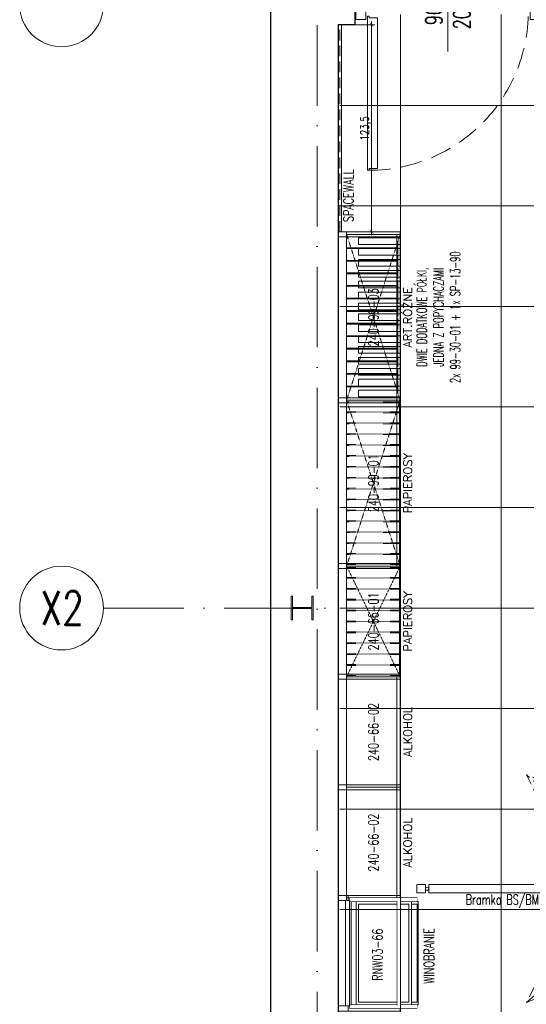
# Model space of a CAD drawing. Header units: millimetres. Extents: x -2074 to 12588, y -3630 to 101167.
# Tile 17 of 256: x 1792 to 2094, y -2240 to -1652. Entities that reach past the tile are written whole.
import ezdxf
from ezdxf.enums import TextEntityAlignment as Align

# ---------------------------------------------------------------- set-up
doc = ezdxf.new("R2010")
doc.units = ezdxf.units.MM
doc.set_wipeout_variables(frame=1)
for name, pattern in [('ACAD_ISO10W100', [18, 12, -3, 0, -3]), ('CONTINOUS', [0]), ('DASHED', [19.05, 12.7, -6.35])]:
    doc.linetypes.add(name, pattern=pattern)
for name, color, linetype, lineweight in [('SelinAr_BUD_drzwi okna', 7, 'Continuous', 18), ('SelinAr_BUD_drzwi okna znaczniki', 7, 'Continuous', 18), ('SelinAr_BUD_osie', 8, 'ACAD_ISO10W100', 18), ('SelinAr_BUD_posadzka', 7, 'Continuous', 20), ('SelinAr_BUD_ściany', 7, 'Continuous', 25), ('SelinAr_K_stal', 7, 'Continuous', 20), ('SelinAr_WYP_meble', 8, 'Continuous', 18)]:
    doc.layers.add(name, color=color, linetype=linetype, lineweight=lineweight)
doc.styles.add('Arch-Dim', font='romans.shx', dxfattribs={"width": 0.75})
doc.styles.add('JACEK_07', font='SIMPLEX.SHX', dxfattribs={"width": 0.7})
doc.styles.add('RomanS', font='romans.shx')
doc.dimstyles.new('wymiary 10', dxfattribs={"dimscale": 2, "dimtxt": 2.5, "dimasz": 1, "dimexe": 1, "dimexo": 2.5, "dimgap": 0.25, "dimtad": 1, "dimdec": 1, "dimzin": 9, "dimtxsty": 'Arch-Dim', "dimblk": 'ARCHTICK', "dimcen": 1, "dimdle": 1, "dimclrd": 256, "dimclre": 256, "dimclrt": 256, "dimadec": 0, "dimazin": 0, "dimtfac": 1, "dimtdec": 1, "dimtofl": 0, "dimtmove": 1, "dimatfit": 3, "dimldrblk": 'NONE', "dimfxl": 0, "dimtolj": 1, "dimtzin": 0, "dimarcsym": 0})

# ---------------------------------------------------------------- blocks, each defined once
blk = doc.blocks.new('*U387')
at = {"ltscale": 4}
blk.add_line((0, 50), (0, -1730), dxfattribs=at)
blk = doc.blocks.new('*U321')
for p, q in [((0.5, 3), (0.5, -3)), ((7.5, 3), (0.5, 3)), ((6.5, -3), (6.5, 2)), ((6.5, 2), (7.5, 2)), ((7.5, 2), (7.5, 3)), ((103.5, 2), (103.5, 3)), ((103.5, 3), (110.5, 3)), ((103.5, 2), (104.5, 2)), ((104.5, 2), (104.5, -3)), ((110.5, 3), (110.5, -3)), ((0.5, -3), (6.5, -3)), ((7.5, -93), (7.5, -1)), ((7.5, -1), (8.5, -1)), ((8.5, -1), (8.5, -2)), ((8.5, -2), (13.5, -2)), ((13.5, -2), (13.5, -92)), ((110.5, -3), (104.5, -3)), ((7.5, -93), (8.5, -93)), ((8.5, -93), (8.5, -92)), ((8.5, -92), (13.5, -92))]:
    blk.add_line(p, q)
at = {"linetype": 'DASHED'}
blk.add_arc((8.5, 2), 95, 270, 360, dxfattribs=at)
for p in [(0, 3), (0, 0), (111, 3), (111, 0), (0, -3), (111, -3)]:
    blk.add_point(p)
at = {"layer": 'SelinAr_BUD_drzwi okna znaczniki'}
blk.add_line((55.5, -22.01), (55.5, 22.01), dxfattribs=at)
at = {"layer": 'SelinAr_BUD_drzwi okna znaczniki', "style": 'JACEK_07', "width": 0.7}
for s, p in [('200', (68.75, -8.88)), ('90', (52.09, -6.33))]:
    blk.add_text(s, height=10, rotation=90, dxfattribs=at).set_placement(p)
blk = doc.blocks.new('*U329')
at = {"color": 253, "linetype": 'DASHED', "ltscale": 0.5}
for points in [[(74.83, 61.49), (65.42, 65.5), (69.92, 56.31)], [(69.92, -61.31), (65.42, -70.5), (74.83, -66.49)]]:
    blk.add_lwpolyline(points, dxfattribs=at)
blk.add_lwpolyline([(97, -5), (97, 0), (7, 0), (7, -2.5, -1), (5, -2.5), (5, 0), (0, 0), (0, -5), (5, -5), (5, -2.5, -1), (7, -2.5), (7, -5), (97, -5)], format="xyb", close=True)
blk.add_lwpolyline([(0, 0), (0, 0), (0, -5), (0, -5)], close=True)
blk.add_arc((8, -2.5), 89, 310.17587, 49.82413, dxfattribs=at)
at = {"color": 7, "insert": (51, -10.02), "char_height": 6, "width": 88, "attachment_point": 5, "style": 'JACEK_07'}
blk.add_mtext('Bramka BS/BM', dxfattribs=at)
blk = doc.blocks.new('240-99-01')
blk.add_lwpolyline([(0, 0), (99, 0), (99, -32), (0, -32), (0, 0)])
at = {"linetype": 'DASHED', "ltscale": 0.002}
for points in [[(0, 0), (99, -32)], [(99, 0), (0, -32)]]:
    blk.add_lwpolyline(points, dxfattribs=at)
for points in [[(0, 0), (99, 0), (99, -30), (0, -30)], [(97.5, 5), (97.5, -32), (100.5, -32), (100.5, 5), (97.5, 5)], [(100.5, 5), (97.5, 5), (97.5, 0), (100.5, 0)], [(0, -32), (99, -32), (99, -31.5), (0, -31.5)]]:
    blk.add_lwpolyline(points, close=True)
at = {"color": 253, "linetype": 'DASHED', "ltscale": 0.003}
for points in [[(1, 0), (1, -31.52), (7, -31.52), (7, 0), (1, 0)], [(7.5, 0), (7.5, -31.52), (13.5, -31.52), (13.5, 0), (7.5, 0)], [(14, 0), (14, -31.52), (20, -31.52), (20, 0), (14, 0)], [(20.5, 0), (20.5, -31.52), (26.5, -31.52), (26.5, 0), (20.5, 0)], [(27, 0), (27, -31.52), (33, -31.52), (33, 0), (27, 0)], [(33.5, 0), (33.5, -31.52), (39.5, -31.52), (39.5, 0), (33.5, 0)], [(40, 0), (40, -31.52), (46, -31.52), (46, 0), (40, 0)], [(46.5, 0), (46.5, -31.52), (52.5, -31.52), (52.5, 0), (46.5, 0)], [(53, 0), (53, -31.52), (59, -31.52), (59, 0), (53, 0)], [(59.5, 0), (59.5, -31.52), (65.5, -31.52), (65.5, 0), (59.5, 0)], [(66, 0), (66, -31.52), (72, -31.52), (72, 0), (66, 0)], [(72.5, 0), (72.5, -31.52), (78.5, -31.52), (78.5, 0), (72.5, 0)], [(79, 0), (79, -31.52), (85, -31.52), (85, 0), (79, 0)], [(85.5, 0), (85.5, -31.52), (91.5, -31.52), (91.5, 0), (85.5, 0)], [(92, 0), (92, -31.52), (98, -31.52), (98, 0), (92, 0)]]:
    blk.add_lwpolyline(points, dxfattribs=at)
at = {"color": 7, "insert": (49.5, -16), "char_height": 6, "width": 99, "attachment_point": 5, "style": 'JACEK_07'}
blk.add_mtext('240-99-01', dxfattribs=at)
at = {"style": 'RomanS'}
blk.add_attdef('KATEGORIA', text='', height=5, dxfattribs=at).set_placement((49.5, -34), align=Align.TOP_CENTER)
blk = doc.blocks.new('*U331')
blk.add_lwpolyline([(-1.5, 0), (-1.5, -37), (1.5, -37), (1.5, 0), (-1.5, 0), (-1.5, -5), (1.5, -5)])
ref = blk.add_blockref('240-99-01', (0, -5))
ref.add_attrib('KATEGORIA', 'PAPIEROSY', dxfattribs={"color": 7, "height": 5, "style": 'RomanS'}).set_placement((49.5, -39), align=Align.TOP_CENTER)
blk = doc.blocks.new('240-99-03')
for points in [[(0, 0), (99, 0), (99, -32), (0, -32), (0, 0)], [(8, 0), (8, -30), (8.5, -30), (8.5, 0)], [(15.5, 0), (15.5, -30), (16, -30), (16, 0)], [(23, 0), (23, -30), (23.5, -30), (23.5, 0)], [(30.5, 0), (30.5, -30), (31, -30), (31, 0)], [(38, 0), (38, -30), (38.5, -30), (38.5, 0)], [(45.5, 0), (45.5, -30), (46, -30), (46, 0)], [(53, 0), (53, -30), (53.5, -30), (53.5, 0)], [(60.5, 0), (60.5, -30), (61, -30), (61, 0)], [(68, 0), (68, -30), (68.5, -30), (68.5, 0)], [(75.5, 0), (75.5, -30), (76, -30), (76, 0)], [(83, 0), (83, -30), (83.5, -30), (83.5, 0)], [(90.5, 0), (90.5, -30), (91, -30), (91, 0)]]:
    blk.add_lwpolyline(points)
at = {"linetype": 'DASHED', "ltscale": 0.002}
for points in [[(0, 0), (99, -32)], [(99, 0), (0, -32)]]:
    blk.add_lwpolyline(points, dxfattribs=at)
for points in [[(0, 0), (99, 0), (99, -30), (0, -30)], [(97.5, 5), (97.5, -32), (100.5, -32), (100.5, 5), (97.5, 5)], [(97.5, 5), (100.5, 5), (100.5, 0), (97.5, 0)], [(100.5, 5), (97.5, 5), (97.5, 0), (100.5, 0)], [(5, -30.5), (11.5, -30.5), (11.5, -30), (5, -30)], [(12.5, -30.5), (19, -30.5), (19, -30), (12.5, -30)], [(20, -30.5), (26.5, -30.5), (26.5, -30), (20, -30)], [(27.5, -30.5), (34, -30.5), (34, -30), (27.5, -30)], [(35, -30.5), (41.5, -30.5), (41.5, -30), (35, -30)], [(42.5, -30.5), (49, -30.5), (49, -30), (42.5, -30)], [(50, -30.5), (56.5, -30.5), (56.5, -30), (50, -30)], [(57.5, -30.5), (64, -30.5), (64, -30), (57.5, -30)], [(65, -30.5), (71.5, -30.5), (71.5, -30), (65, -30)], [(72.5, -30.5), (79, -30.5), (79, -30), (72.5, -30)], [(80, -30.5), (86.5, -30.5), (86.5, -30), (80, -30)], [(87.5, -30.5), (94, -30.5), (94, -30), (87.5, -30)]]:
    blk.add_lwpolyline(points, close=True)
at = {"color": 7, "insert": (49.5, -16), "char_height": 6, "width": 99, "attachment_point": 5, "style": 'JACEK_07'}
blk.add_mtext('240-99-03', dxfattribs=at)
at = {"color": 7, "style": 'RomanS'}
blk.add_attdef('KATEGORIA', text='', height=5, dxfattribs=at).set_placement((49.5, -34), align=Align.TOP_CENTER)
blk = doc.blocks.new('*U333')
blk.add_lwpolyline([(-1.5, 0), (-1.5, -37), (1.5, -37), (1.5, 0), (-1.5, 0), (-1.5, -5), (1.5, -5)])
blk.add_blockref('240-99-03', (0, -5)).add_auto_attribs({'KATEGORIA': 'ART.RÓŻNE'})
blk = doc.blocks.new('240-66-01')
blk.add_lwpolyline([(0, 0), (66, 0), (66, -32), (0, -32), (0, 0)])
at = {"linetype": 'DASHED', "ltscale": 0.002}
for points in [[(0, 0), (66, -32)], [(66, 0), (0, -32)]]:
    blk.add_lwpolyline(points, dxfattribs=at)
at = {"color": 253, "linetype": 'DASHED', "ltscale": 0.003}
for points in [[(0.75, 0), (0.75, -31.5), (6.75, -31.5), (6.75, 0), (0.75, 0)], [(7.25, 0), (7.25, -31.5), (13.25, -31.5), (13.25, 0), (7.25, 0)], [(13.75, 0), (13.75, -31.5), (19.75, -31.5), (19.75, 0), (13.75, 0)], [(20.25, 0), (20.25, -31.5), (26.25, -31.5), (26.25, 0), (20.25, 0)], [(26.75, 0), (26.75, -31.5), (32.75, -31.5), (32.75, 0), (26.75, 0)], [(33.25, 0), (33.25, -31.5), (39.25, -31.5), (39.25, 0), (33.25, 0)], [(39.75, 0), (39.75, -31.5), (45.75, -31.5), (45.75, 0), (39.75, 0)], [(46.25, 0), (46.25, -31.5), (52.25, -31.5), (52.25, 0), (46.25, 0)], [(52.75, 0), (52.75, -31.5), (58.75, -31.5), (58.75, 0), (52.75, 0)], [(59.25, 0), (59.25, -31.5), (65.25, -31.5), (65.25, 0), (59.25, 0)]]:
    blk.add_lwpolyline(points, dxfattribs=at)
for points in [[(64.5, 5), (64.5, -32), (67.5, -32), (67.5, 5), (64.5, 5)], [(67.5, 5), (64.5, 5), (64.5, 0), (67.5, 0)], [(0, -32), (66, -32), (66, -31.5), (0, -31.5)]]:
    blk.add_lwpolyline(points, close=True)
at = {"color": 7, "insert": (33, -16), "char_height": 6, "width": 66, "attachment_point": 5, "style": 'JACEK_07'}
blk.add_mtext('240-66-01', dxfattribs=at)
at = {"style": 'RomanS'}
blk.add_attdef('KATEGORIA', text='', height=5, dxfattribs=at).set_placement((33, -34), align=Align.TOP_CENTER)
blk = doc.blocks.new('*U129')
blk.add_lwpolyline([(-1.5, 0), (-1.5, -37), (1.5, -37), (1.5, 0), (-1.5, 0), (-1.5, -5), (1.5, -5)])
ref = blk.add_blockref('240-66-01', (0, -5))
ref.add_attrib('KATEGORIA', 'PAPIEROSY', dxfattribs={"color": 7, "height": 5, "style": 'RomanS'}).set_placement((33, -39), align=Align.TOP_CENTER)
blk = doc.blocks.new('240-66-02')
blk.add_lwpolyline([(0, 0), (66, 0), (66, -32), (0, -32), (0, 0)])
blk.add_lwpolyline([(0, 0), (66, 0), (66, -32), (0, -32), (0, 0)])
for points in [[(66, 0), (0, 0), (0, -30), (66, -30)], [(64.5, 5), (64.5, -32), (67.5, -32), (67.5, 5), (64.5, 5)], [(67.5, 5), (64.5, 5), (64.5, 0), (67.5, 0)]]:
    blk.add_lwpolyline(points, close=True)
at = {"color": 7, "insert": (33, -16), "char_height": 6, "width": 66, "attachment_point": 5, "style": 'JACEK_07'}
blk.add_mtext('240-66-02', dxfattribs=at)
at = {"style": 'RomanS'}
blk.add_attdef('KATEGORIA', text='', height=5, dxfattribs=at).set_placement((33, -34), align=Align.TOP_CENTER)
blk = doc.blocks.new('*U130')
blk.add_lwpolyline([(-1.5, 0), (-1.5, -37), (1.5, -37), (1.5, 0), (-1.5, 0), (-1.5, -5), (1.5, -5)])
ref = blk.add_blockref('240-66-02', (0, -5))
ref.add_attrib('KATEGORIA', 'ALKOHOL', dxfattribs={"color": 7, "height": 5, "style": 'RomanS'}).set_placement((33, -39), align=Align.TOP_CENTER)
blk = doc.blocks.new('A$C51e0c308')
for p, q in [((63.8, -7.8), (2.2, -7.8)), ((2.2, -7.8), (2.2, -47.67)), ((63.8, -10.62), (2.2, -10.62)), ((2.2, -10.62), (2.2, -43.7)), ((63.8, -7.8), (63.8, -47.67)), ((63.8, -10.62), (63.8, -43.7)), ((62.3, -12.12), (3.7, -12.12)), ((3.7, -12.12), (3.7, -42.2)), ((62.3, -12.12), (62.3, -42.2)), ((63.8, -43.7), (2.2, -43.7)), ((62.3, -42.2), (3.7, -42.2)), ((63.8, -47.67), (2.2, -47.67))]:
    blk.add_line(p, q)
for points in [[(-1.5, 0), (-1.5, -37), (1.5, -37), (1.5, 0), (-1.5, 0)], [(64.5, 0), (64.5, -37), (67.5, -37), (67.5, 0), (64.5, 0)], [(1.5, 0), (1.5, -6), (-1.5, -6), (-1.5, 0)], [(67.5, 0), (67.5, -6), (64.5, -6), (64.5, 0)], [(0, -7.01), (0, -47), (2, -47), (2, -7.01)], [(66, -7.01), (66, -47), (64, -47), (64, -7.01)]]:
    blk.add_lwpolyline(points, close=True)
at = {"color": 7, "style": 'JACEK_07', "width": 0.7}
blk.add_text('RNW03-66', height=6, dxfattribs=at).set_placement((16.55, -26.43))
at = {"color": 0, "insert": (31.32, -54.18), "char_height": 6, "width": 60, "attachment_point": 5, "style": 'JACEK_07'}
blk.add_mtext('{\\C7;WINOBRANIE}', dxfattribs=at)
for points in [[(2, -7.01), (2, -47), (0, -47), (0, -7.01)], [(66, -7.01), (66, -47), (64, -47), (64, -7.01)]]:
    blk.add_wipeout(points)
for p, q in [((64.5, -4.4), (1.5, -4.4)), ((64.5, -6.8), (1.5, -6.8)), ((3.7, -43.7), (3.7, -47.13)), ((62.3, -43.7), (62.3, -47.13)), ((62.3, -47.13), (3.7, -47.13))]:
    blk.add_line(p, q)
blk.add_lwpolyline([(63.8, -37), (2.2, -37), (2.2, -35.2), (63.8, -35.2)], close=True)
blk.add_wipeout([(66, -37), (0, -37), (0, -35.2), (66, -35.2)])
blk = doc.blocks.new('_ArchTick')
at = {"color": 0, "linetype": 'ByBlock', "const_width": 0.15}
blk.add_lwpolyline([(-0.5, -0.5), (0.5, 0.5)], dxfattribs=at)
blk = doc.blocks.new('*D405')
at = {"lineweight": -2}
for p, q in [((-21.6, -5), (-21.6, -21.93)), ((101.9, -5), (101.9, -21.93)), ((-23.6, -19.93), (103.9, -19.93))]:
    blk.add_line(p, q, dxfattribs=at)
at = {"layer": 'Defpoints', "color": 0}
for p in [(-21.6, 0), (101.9, 0), (101.9, -19.93)]:
    blk.add_point(p, dxfattribs=at)
at = {"lineweight": -2, "xscale": 2, "yscale": 2, "zscale": 2, "rotation": 180}
blk.add_blockref('_ArchTick', (-21.6, -19.93), dxfattribs=at)
at = {"lineweight": -2, "xscale": 2, "yscale": 2, "zscale": 2}
blk.add_blockref('_ArchTick', (101.9, -19.93), dxfattribs=at)
at = {"insert": (40.15, -16.46), "char_height": 5, "attachment_point": 5, "style": 'Arch-Dim'}
blk.add_mtext('\\A1;123,5', dxfattribs=at)
blk = doc.blocks.new('_None', base_point=(2.5, 0))
blk = doc.blocks.new('A$Cbdad0f5f')
blk.add_lwpolyline([(-45.78, 16.88), (53.22, 16.88), (53.22, -15.12), (-45.78, -15.12)], close=True)
at = {"color": 253}
for points in [[(-43.78, 9.88), (-39.78, 9.88), (-39.78, -15.12), (-43.78, -15.12)], [(-37.28, 9.88), (-33.28, 9.88), (-33.28, -15.12), (-37.28, -15.12)], [(-30.78, 9.88), (-26.78, 9.88), (-26.78, -15.12), (-30.78, -15.12)], [(-24.28, 9.88), (-20.28, 9.88), (-20.28, -15.12), (-24.28, -15.12)], [(-17.78, 9.88), (-13.78, 9.88), (-13.78, -15.12), (-17.78, -15.12)], [(-11.28, 9.88), (-7.28, 9.88), (-7.28, -15.12), (-11.28, -15.12)], [(-4.78, 9.88), (-0.78, 9.88), (-0.78, -15.12), (-4.78, -15.12)], [(1.72, 9.88), (5.72, 9.88), (5.72, -15.12), (1.72, -15.12)], [(8.22, 9.88), (12.22, 9.88), (12.22, -15.12), (8.22, -15.12)], [(14.72, 9.88), (18.72, 9.88), (18.72, -15.12), (14.72, -15.12)], [(21.22, 9.88), (25.22, 9.88), (25.22, -15.12), (21.22, -15.12)], [(27.72, 9.88), (31.72, 9.88), (31.72, -15.12), (27.72, -15.12)], [(34.22, 9.88), (38.22, 9.88), (38.22, -15.12), (34.22, -15.12)], [(40.72, 9.88), (44.72, 9.88), (44.72, -15.12), (40.72, -15.12)], [(47.22, 9.88), (51.22, 9.88), (51.22, -15.12), (47.22, -15.12)]]:
    blk.add_lwpolyline(points, close=True, dxfattribs=at)
at = {"color": 7, "insert": (3.72, -24.99), "char_height": 6, "width": 120.8961, "attachment_point": 2, "style": 'JACEK_07'}
blk.add_mtext('{\\W0.6;DWIE DODATKOWE PÓŁKI,\\PJEDNA Z POPYCHACZAMI\\P2x 99-30-01 + 1x SP-13-90}', dxfattribs=at)
blk = doc.blocks.new('*U395')
at = {"linetype": 'CONTINOUS'}
blk.add_circle((-75, 0), 25, dxfattribs=at)
blk = doc.blocks.new('*U396')
at = {"ltscale": 4}
blk.add_line((-50, 0), (1405.4, 0), dxfattribs=at)
at = {"linetype": 'CONTINOUS'}
blk.add_circle((-75, 0), 25, dxfattribs=at)
at = {"linetype": 'ByBlock', "style": 'Arch-Dim', "width": 0.75}
blk.add_text('X2', height=20, dxfattribs=at).set_placement((-74.65, 0), align=Align.MIDDLE)
blk = doc.blocks.new('*U404')
blk.add_lwpolyline([(-21.6, 0), (101.9, 0), (101.9, -2), (-21.6, -2)], close=True)
at = {"color": 253, "linetype": 'DASHED', "ltscale": 0.5}
blk.add_lwpolyline([(-21.6, -1), (101.9, -1)], dxfattribs=at)
at = {"color": 7, "insert": (0, -6.05), "char_height": 6, "attachment_point": 5, "style": 'JACEK_07'}
blk.add_mtext('SPACEWALL', dxfattribs=at)
dim = blk.add_linear_dim(base=(101.9, -19.93), p1=(-21.6, 0), p2=(101.9, 0), dimstyle='wymiary 10')
dim.commit()
dim.dimension.update_dxf_attribs({"geometry": '*D405', "text_midpoint": (40.15, -16.46)})
blk = doc.blocks.new('ewerwerwerwe')
at = {"layer": 'SelinAr_K_stal'}
blk.add_lwpolyline([(1967.26, 1003.74), (1966.41, 1003.74), (1966.41, 997.02), (1954.81, 997.02), (1954.81, 1003.74), (1953.96, 1003.74), (1953.96, 989.74), (1954.81, 989.74), (1954.81, 996.47), (1966.41, 996.47), (1966.41, 989.74), (1967.26, 989.74)], close=True, dxfattribs=at)
at = {"layer": 'SelinAr_BUD_drzwi okna'}
blk.add_blockref('*U321', (1992.16, 1350.99), dxfattribs=at)
at = {"layer": 'SelinAr_BUD_osie'}
for name, p in [('*U387', (1969.66, 2159.74)), ('*U395', (1891.95, 1356.74)), ('*U396', (1891.96, 996.74))]:
    blk.add_blockref(name, p, dxfattribs=at)
at = {"layer": 'SelinAr_WYP_meble', "rotation": 90}
for name, p in [('*U404', (1982.16, 1242.84)), ('*U333', (1982.16, 1120.74)), ('A$Cbdad0f5f', (2004.04, 1166.53)), ('*U331', (1982.16, 1021.74)), ('*U129', (1982.16, 955.74)), ('*U130', (1982.16, 889.74)), ('*U130', (1982.16, 823.74))]:
    blk.add_blockref(name, p, dxfattribs=at)
at = {"layer": 'SelinAr_WYP_meble'}
blk.add_blockref('*U329', (2029.16, 831.74), dxfattribs=at)
at = {"layer": 'SelinAr_WYP_meble', "rotation": 90}
blk.add_blockref('A$C51e0c308', (1982.16, 757.74), dxfattribs=at)
at = {"layer": 'SelinAr_BUD_ściany'}
blk.add_lwpolyline([(1982.16, 1564.24), (1982.16, 1357.24), (1992.16, 1357.24), (1992.16, 1344.74), (1982.16, 1344.74), (1982.16, 554.24), (2565.36, 554.24), (2565.36, 529.74), (1941.96, 529.74), (1941.95, 1561.74), (1953.95, 1561.74), (1953.96, 1564.24)], close=True, dxfattribs=at)

msp = doc.modelspace()

# ---------------------------------------------------------------- block references
msp.add_blockref('ewerwerwerwe', (0, -3000))

# ---------------------------------------------------------------- next in the draw order: linework, layer by layer
at = {"layer": 'SelinAr_BUD_posadzka'}
for points in [[(1992.157, -1649.009), (1992.157, -1655.259), (1982.157, -1655.259), (1982.157, -2445.759), (2565.357, -2445.759), (2565.357, -2462.259), (3189.357, -2462.259), (3189.357, -2243.259), (3099.354, -2243.259), (3099.354, -2123.259), (3189.354, -2123.259), (3189.357, -1655.259), (2979.357, -1655.259), (2979.357, -1642.759)], [(2019.354, -2445.759), (2019.354, -1649.009)], [(2079.354, -2445.759), (2079.354, -1649.009)], [(3189.356, -1703.259), (1983.162, -1703.259)], [(3189.356, -1763.259), (1983.162, -1763.259)], [(3189.356, -1823.259), (1983.162, -1823.259)], [(3189.355, -1883.259), (1983.162, -1883.259)], [(3189.355, -1943.259), (1983.162, -1943.259)], [(3189.355, -2003.259), (1983.162, -2003.259)], [(3189.354, -2063.259), (1983.162, -2063.259)], [(3189.354, -2123.259), (1983.162, -2123.259)], [(3099.354, -2183.259), (1983.162, -2183.259)]]:
    msp.add_lwpolyline(points, dxfattribs=at)

doc.saveas('drawing.dxf')
